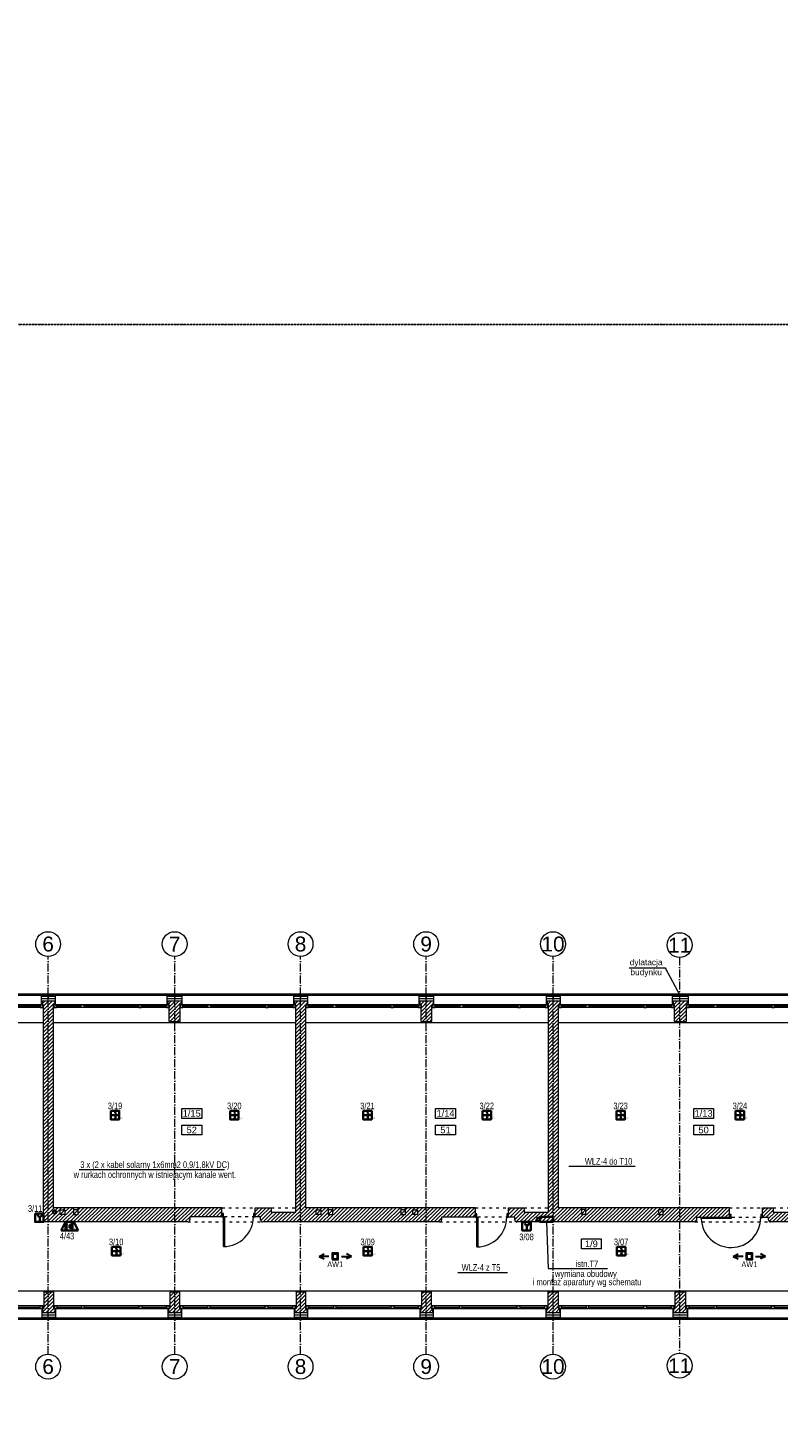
# Model space of a CAD drawing. Header units: millimetres. Extents: x 167773 to 185035, y -114105 to -66770.
# Tile 20 of 114: x 173410 to 175674, y -102435 to -98210. Entities that reach past the tile are written whole.
import ezdxf
from ezdxf.enums import TextEntityAlignment as Align

# ---------------------------------------------------------------- set-up
doc = ezdxf.new("R2010")
doc.units = ezdxf.units.MM
for name, pattern in [('ACAD_ISO03W100', [30, 12, -18]), ('ACAD_ISO10W100', [18, 12, -3, 0, -3]), ('DASHED', [0.75, 0.5, -0.25]), ('HIDDEN', [9.525, 6.35, -3.175])]:
    doc.linetypes.add(name, pattern=pattern)
doc.layers.get('0').update_dxf_attribs({"lineweight": 9})
doc.layers.add('!zakres', color=7, linetype='ACAD_ISO03W100', lineweight=60, true_color=0x8a14ff)
for name, color, linetype, lineweight in [('a-op_text', 7, 'Continuous', 9), ('a-osie', 20, 'ACAD_ISO10W100', 9), ('b-cienka', 9, 'Continuous', 9), ('b-drzwi', 6, 'Continuous', 9), ('b-izolacja', 8, 'BATTING', 9), ('b-okna', 6, 'Continuous', 9), ('b-przerywana1', 9, 'ACAD_ISO03W100', 9), ('b-widokowa', 7, 'Continuous', 9), ('b-ściany', 2, 'Continuous', 9), ('El_gniazda', 144, 'Continuous', 35), ('EL_Linia SSP', 240, 'Continuous', 35), ('EL_oprawy', 96, 'Continuous', 30), ('El_tablice', 20, 'Continuous', 35), ('h-hatch', 8, 'Continuous', 9)]:
    doc.layers.add(name, color=color, linetype=linetype, lineweight=lineweight)
doc.layers.add('x-revclouds', color=190, linetype='HIDDEN', lineweight=9, plot=False)
doc.styles.add('Arial', font='arial.ttf')
doc.styles.add('arial 0.8', font='arial.ttf', dxfattribs={"width": 0.8})
doc.styles.add('PPAB_100', font='arial.ttf', dxfattribs={"height": 18})
doc.linetypes.add('BATTING', pattern='A,0.0001,-0.1,[134,ltypeshp.shx,S=0.1,R=0,X=-0.1,Y=0],-0.2,[134,ltypeshp.shx,S=0.1,R=180,X=0.1,Y=0],-0.1', length=0.4001)
pattern_1 = [(45, (15000, 0), (-5.61266008, 5.61266008), [])]

# ---------------------------------------------------------------- blocks, each defined once
blk = doc.blocks.new('okno_')
at = {"layer": 'b-okna'}
for p, q in [((-166, -4), (-91, -4)), ((-83, -4), (83, -4)), ((91, -4), (166, -4))]:
    blk.add_line(p, q, dxfattribs=at)
for points in [[(-174, -8), (174, -8), (174, 0), (-174, 0)], [(-174, 0), (-166, 0), (-166, -8), (-174, -8)], [(-83, 0), (-91, 0), (-91, -8), (-83, -8)], [(83, 0), (91, 0), (91, -8), (83, -8)], [(166, 0), (174, 0), (174, -8), (166, -8)]]:
    blk.add_lwpolyline(points, close=True, dxfattribs=at)
blk = doc.blocks.new('A$C2EBF4885')
at = {"layer": 'EL_Linia SSP', "lineweight": 5}
h = blk.add_hatch(color=256, dxfattribs=at)
h.set_gradient(color1=(255, 0, 0), color2=(224, 0, 0), one_color=1, name='INVSPHERICAL')
h.paths.add_polyline_path([(-9.8, 12.8), (-9.8, 25.6), (-12.8, 25.6), (-12.8, 12.8)])
h.paths.add_polyline_path([(-9.8, 0), (-9.8, 12.8), (-12.8, 12.8), (-12.8, 0)])
at = {"layer": 'EL_Linia SSP'}
blk.add_line((1.2, 15.7), (1.2, 3.1), dxfattribs=at)
blk.add_lwpolyline([(-12.8, 25.6), (12.8, 25.6), (12.8, 0), (-12.8, 0)], close=True, dxfattribs=at)
blk.add_arc((1.2, 21.9), 6.27, 180, 0, dxfattribs=at)
blk = doc.blocks.new('A$C5690186C')
at = {"layer": 'EL_Linia SSP', "lineweight": 5}
h = blk.add_hatch(color=256, dxfattribs=at)
h.set_gradient(color1=(255, 0, 0), color2=(224, 0, 0), one_color=1, name='INVSPHERICAL')
h.paths.add_polyline_path([(-9.8, 0), (-9.8, 12.8), (-12.8, 12.8), (-12.8, 0)])
h.paths.add_polyline_path([(-9.8, -12.8), (-9.8, 0), (-12.8, 0), (-12.8, -12.8)])
at = {"layer": 'EL_Linia SSP'}
blk.add_hatch(color=256, dxfattribs=at).paths.add_polyline_path([(2, -9.8, 1), (0.1, -9.8, 1)])
for p, q in [((-12.8, 0), (12.8, 0)), ((1.1, -2.1), (1.1, -9.8))]:
    blk.add_line(p, q, dxfattribs=at)
at = {"layer": 'EL_Linia SSP', "color": 1, "linetype": 'Continuous'}
for p, q in [((-0.1, 8.5), (0.1, 9.4)), ((0.1, 7.7), (-0.1, 8.5)), ((0.1, 9.4), (0.7, 10.4)), ((0.6, 7), (0.1, 7.7)), ((1.4, 2.3), (0.4, 1.2)), ((0.7, 6.7), (0.6, 7)), ((0.7, 10.4), (1.8, 11.5)), ((1.1, 6.3), (0.7, 6.7)), ((1.1, 6.3), (1.4, 6)), ((1.4, 6), (1.6, 5.7)), ((2, 3.3), (1.4, 2.3)), ((1.6, 5.7), (2, 5)), ((2, 5), (2.2, 4.2)), ((2.2, 4.2), (2, 3.3))]:
    blk.add_line(p, q, dxfattribs=at)
at = {"layer": 'EL_Linia SSP'}
blk.add_lwpolyline([(-12.8, 12.8), (12.8, 12.8), (12.8, -12.8), (-12.8, -12.8)], close=True, dxfattribs=at)
blk.add_circle((1.1, -9.8), 0.938, dxfattribs=at)
at = {"layer": 'EL_Linia SSP', "color": 1}
blk.add_text('R,C', height=4, dxfattribs=at).set_placement((13.9, -11.8))
blk = doc.blocks.new('AW1')
for p, q in [((-65, 0), (-45, 10)), ((-25, 0), (-65, 0)), ((-65, 0), (-45, -10)), ((25, 0), (65, 0)), ((65, 0), (45, 10)), ((65, 0), (45, -10))]:
    blk.add_line(p, q)
for points in [[(-12.5, -12.5), (12.5, -12.5), (12.5, 12.5), (-12.5, 12.5)], [(-9.5, -9.5), (9.5, -9.5), (9.5, 9.5), (-9.5, 9.5)]]:
    blk.add_lwpolyline(points, close=True)
at = {"style": 'arial 0.8', "width": 0.8}
blk.add_text('AW1', height=23, dxfattribs=at).set_placement((0, -20), align=Align.TOP_CENTER)
blk = doc.blocks.new('A$C5906215B')
at = {"layer": 'EL_Linia SSP'}
h = blk.add_hatch(color=256, dxfattribs=at)
h.set_gradient(color1=(255, 0, 0), color2=(255, 0, 0))
h.paths.add_polyline_path([(-9.8, -25.6), (-9.8, 0), (-12.8, 0), (-12.8, -25.6)])
for p, q in [((-25.6, -25.6), (-12.8, 0)), ((-12.8, 0), (12.8, 0)), ((-12.8, 0), (-12.8, -25.6)), ((-9.8, -25.6), (-9.8, 0)), ((25.6, -25.6), (12.8, 0)), ((25.6, -25.6), (-25.6, -25.6)), ((-0.1, -17.4), (-0.1, -8.7)), ((-0.1, -8.7), (2.9, -8.7)), ((2.9, -17.4), (-0.1, -17.4)), ((8.2, -3.3), (2.9, -8.7)), ((2.9, -8.7), (2.9, -17.4)), ((2.9, -17.4), (8.2, -22.7)), ((8.2, -22.7), (8.2, -3.3))]:
    blk.add_line(p, q, dxfattribs=at)
for s, height, p in [('A', 4, (-8.6, -14.6)), ('W', 4, (-8.6, -20.5)), ('S', 4, (-8.6, -8.9)), ('G', 7, (14.3, -24.6))]:
    blk.add_text(s, height=height, dxfattribs=at).set_placement(p)

msp = doc.modelspace()

# ---------------------------------------------------------------- hatches: boundary and pattern name
at = {"layer": 'h-hatch'}
h = msp.add_hatch(dxfattribs=at)
h.set_pattern_fill('ANSI31', color=256, scale=2.5, style=0)
h.set_pattern_definition(pattern_1)
h.paths.add_polyline_path([(173487.4, -101157.9), (173491.4, -101157.9), (173491.4, -101145.9), (173453.4, -101145.9), (173453.4, -101157.9), (173454.9, -101157.9), (173457.4, -101157.9), (173457.4, -101812.9), (173892.4, -101812.9, 0.414214), (173898.4, -101806.9), (173898.4, -101796.9), (173995.4, -101796.9), (173995.4, -101769.9), (173561.4, -101769.9), (173561.4, -101775.9), (173561.4, -101789.9), (173547.4, -101789.9), (173547.4, -101775.9), (173547.4, -101769.9), (173487.4, -101769.9)])
h.paths.add_polyline_path([(173507.4, -101775.9), (173521.4, -101775.9), (173521.4, -101789.9), (173507.4, -101789.9)], flags=16)
h = msp.add_hatch(dxfattribs=at)
h.set_pattern_fill('ANSI31', color=256, scale=2.5, style=0)
h.set_pattern_definition(pattern_1)
h.paths.add_polyline_path([(173869.4, -101157.9), (173873.4, -101157.9), (173873.4, -101145.9), (173832.4, -101145.9), (173832.4, -101157.9), (173835.9, -101157.9), (173836.4, -101157.9), (173836.4, -101207.9), (173869.4, -101207.9)])
h = msp.add_hatch(dxfattribs=at)
h.set_pattern_fill('ANSI31', color=256, scale=2.5, style=0)
h.set_pattern_definition(pattern_1)
h.paths.add_polyline_path([(174248.4, -101157.9), (174252.4, -101157.9), (174252.4, -101145.9), (174214.4, -101145.9), (174214.4, -101157.9), (174217.9, -101157.9), (174218.4, -101157.9), (174218.4, -101782.9), (174144.4, -101782.9), (174144.4, -101769.9), (174095.4, -101769.9), (174095.4, -101796.9), (174112.4, -101796.9), (174112.4, -101806.9, 0.414214), (174118.4, -101812.9), (174652.4, -101812.9, 0.414214), (174658.4, -101806.9), (174658.4, -101797.9), (174760.4, -101797.9), (174760.4, -101769.9), (174549.4, -101769.9), (174549.4, -101775.9), (174549.4, -101789.9), (174535.4, -101789.9), (174535.4, -101775.9), (174535.4, -101769.9), (174330.4, -101769.9), (174330.4, -101775.9), (174330.4, -101789.9), (174316.4, -101789.9), (174316.4, -101775.9), (174316.4, -101769.9), (174248.4, -101769.9)])
h.paths.add_polyline_path([(174280.4, -101775.9), (174294.4, -101775.9), (174294.4, -101789.9), (174280.4, -101789.9)], flags=16)
h.paths.add_polyline_path([(174571.4, -101775.9), (174585.4, -101775.9), (174585.4, -101789.9), (174571.4, -101789.9)], flags=16)
h = msp.add_hatch(dxfattribs=at)
h.set_pattern_fill('ANSI31', color=256, scale=2.5, style=0)
h.set_pattern_definition(pattern_1)
h.paths.add_polyline_path([(174629.4, -101157.9), (174633.4, -101157.9), (174633.4, -101145.9), (174592.4, -101145.9), (174592.4, -101157.9), (174596.4, -101157.9), (174596.4, -101165.9), (174596.4, -101207.9), (174629.4, -101207.9)])
h = msp.add_hatch(dxfattribs=at)
h.set_pattern_fill('ANSI31', color=256, scale=2.5, style=0)
h.set_pattern_definition(pattern_1)
h.paths.add_polyline_path([(175080.4, -101774.9), (175080.4, -101769.9), (175011.4, -101769.9), (175011.4, -101157.9), (175015.4, -101157.9), (175015.4, -101145.9), (174977.4, -101145.9), (174977.4, -101157.9), (174979.4, -101157.9), (174981.4, -101157.9), (174981.4, -101782.9), (174907.4, -101782.9), (174907.4, -101769.9), (174860.4, -101769.9), (174860.4, -101797.9), (174879.4, -101797.9), (174879.4, -101806.9, 0.414214), (174885.4, -101812.9), (175423.4, -101812.9, 0.450014), (175428.4, -101806.9), (175428.4, -101799.9), (175527.4, -101799.9), (175527.4, -101769.9), (175094.4, -101769.9), (175094.4, -101774.9), (175094.4, -101788.9), (175080.4, -101788.9)])
h.paths.add_polyline_path([(175313.4, -101775.9), (175327.4, -101775.9), (175327.4, -101789.9), (175313.4, -101789.9)], flags=16)
h = msp.add_hatch(dxfattribs=at)
h.set_pattern_fill('ANSI31', color=256, scale=2.5, style=0)
h.set_pattern_definition(pattern_1)
h.paths.add_polyline_path([(175397.4, -101157.9), (175401.4, -101157.9), (175401.4, -101145.9), (175357.4, -101145.9), (175357.4, -101157.9), (175360.4, -101157.9), (175361.4, -101157.9), (175361.4, -101207.9), (175397.4, -101207.9)])
h = msp.add_hatch(dxfattribs=at)
h.set_pattern_fill('ANSI31', color=256, scale=2.5, style=0)
h.set_pattern_definition(pattern_1)
h.paths.add_polyline_path([(175776.4, -101157.9), (175780.4, -101157.9), (175780.4, -101145.9), (175742.4, -101145.9), (175742.4, -101157.9), (175745.9, -101157.9), (175746.4, -101157.9), (175746.4, -101769.9), (175733.4, -101769.9), (175733.4, -101782.9), (175659.4, -101782.9), (175659.4, -101769.9), (175627.4, -101769.9), (175627.4, -101799.9), (175645.4, -101799.9), (175645.4, -101806.9, 0.414214), (175651.4, -101812.9), (176190.4, -101812.9, 0.414214), (176196.4, -101806.9), (176196.4, -101797.9), (176293.4, -101797.9), (176293.4, -101769.9), (176011.4, -101769.9), (176011.4, -101775.9), (176011.4, -101789.9), (175997.4, -101789.9), (175997.4, -101775.9), (175997.4, -101769.9), (175790.4, -101769.9), (175790.4, -101775.9), (175790.4, -101789.9), (175776.4, -101789.9), (175776.4, -101775.9), (175776.4, -101769.9)])
h = msp.add_hatch(dxfattribs=at)
h.set_pattern_fill('ANSI31', color=256, scale=2.5, style=0)
h.set_pattern_definition(pattern_1)
h.paths.add_polyline_path([(173487.4, -102023.9), (173458.4, -102023.9), (173458.4, -102073.9), (173454.4, -102073.9), (173454.4, -102085.9), (173491.4, -102085.9), (173491.4, -102073.9), (173488.9, -102073.9), (173487.4, -102073.9)])
h = msp.add_hatch(dxfattribs=at)
h.set_pattern_fill('ANSI31', color=256, scale=2.5, style=0)
h.set_pattern_definition(pattern_1)
h.paths.add_polyline_path([(173867.4, -102023.9), (173838.4, -102023.9), (173838.4, -102073.9), (173834.4, -102073.9), (173834.4, -102085.9), (173871.4, -102085.9), (173871.4, -102073.9), (173869.4, -102073.9), (173867.4, -102073.9)])
h = msp.add_hatch(dxfattribs=at)
h.set_pattern_fill('ANSI31', color=256, scale=2.5, style=0)
h.set_pattern_definition(pattern_1)
h.paths.add_polyline_path([(174247.4, -102023.9), (174219.4, -102023.9), (174219.4, -102073.9), (174215.4, -102073.9), (174215.4, -102085.9), (174251.4, -102085.9), (174251.4, -102073.9), (174248.9, -102073.9), (174247.4, -102073.9)])
h = msp.add_hatch(dxfattribs=at)
h.set_pattern_fill('ANSI31', color=256, scale=2.5, style=0)
h.set_pattern_definition(pattern_1)
h.paths.add_polyline_path([(174627.4, -102023.9), (174598.4, -102023.9), (174598.4, -102073.9), (174594.4, -102073.9), (174594.4, -102085.9), (174631.4, -102085.9), (174631.4, -102073.9), (174629.4, -102073.9), (174627.4, -102073.9)])
h = msp.add_hatch(dxfattribs=at)
h.set_pattern_fill('ANSI31', color=256, scale=2.5, style=0)
h.set_pattern_definition(pattern_1)
h.paths.add_polyline_path([(175010.4, -102023.9), (174979.4, -102023.9), (174979.4, -102073.9), (174975.4, -102073.9), (174975.4, -102085.9), (175014.4, -102085.9), (175014.4, -102073.9), (175012.4, -102073.9), (175010.4, -102073.9)])
h = msp.add_hatch(dxfattribs=at)
h.set_pattern_fill('ANSI31', color=256, scale=2.5, style=0)
h.set_pattern_definition(pattern_1)
h.paths.add_polyline_path([(175394.4, -102023.9), (175362.4, -102023.9), (175362.4, -102073.9), (175358.4, -102073.9), (175358.4, -102085.9), (175398.4, -102085.9), (175398.4, -102073.9), (175396.9, -102073.9), (175394.4, -102073.9)])

# ---------------------------------------------------------------- linework, layer by layer
at = {"layer": '!zakres', "linetype": 'DASHED', "ltscale": 60, "const_width": 8, "flags": 128}
msp.add_lwpolyline([(170984.4, -101193.9), (170962.4, -101193.9), (170962.4, -101126.9), (179273.4, -101126.9), (179273.4, -102104.9), (170962.4, -102104.9), (170962.4, -101747.9), (170984.4, -101747.9), (170984.4, -101193.9)], close=True, dxfattribs=at)
at = {"layer": 'a-op_text', "ltscale": 0.5}
for p, q in [((175334.4, -101046.9), (175224.9, -101046.9)), ((175379.4, -101131.9), (175334.4, -101046.9))]:
    msp.add_line(p, q, dxfattribs=at)
for points in [[(173874.4, -101500.4), (173874.4, -101470.4), (173934.4, -101470.4), (173934.4, -101500.4)], [(174640.4, -101500.4), (174640.4, -101470.4), (174700.4, -101470.4), (174700.4, -101500.4)], [(175419.4, -101500.4), (175419.4, -101470.4), (175479.4, -101470.4), (175479.4, -101500.4)], [(173874.4, -101550.4), (173874.4, -101520.4), (173934.4, -101520.4), (173934.4, -101550.4)], [(174640.4, -101550.4), (174640.4, -101520.4), (174700.4, -101520.4), (174700.4, -101550.4)], [(175419.4, -101550.4), (175419.4, -101520.4), (175479.4, -101520.4), (175479.4, -101550.4)], [(175080.6, -101894), (175080.6, -101864), (175140.6, -101864), (175140.6, -101894)]]:
    msp.add_lwpolyline(points, close=True, dxfattribs=at)
at = {"layer": 'a-osie', "ltscale": 2}
for p, q in [((173470.9, -102211.9), (173470.9, -101011.9)), ((173852.9, -102211.9), (173852.9, -101011.9)), ((174232.9, -102211.9), (174232.9, -101011.9)), ((174611.9, -102211.9), (174611.9, -101011.9)), ((174994.9, -102211.9), (174994.9, -101011.9)), ((175376.9, -101015), (175376.9, -102208.8))]:
    msp.add_line(p, q, dxfattribs=at)
at = {"layer": 'a-osie', "linetype": 'Continuous'}
for centre in [(173470.9, -100974.4), (173852.9, -100974.4), (173852.9, -100974.4), (174232.9, -100974.4), (174611.9, -100974.4), (174994.9, -100974.4), (175376.9, -100977.4), (173470.9, -102249.4), (173852.9, -102249.4), (173852.9, -102249.4), (174232.9, -102249.4), (174611.9, -102249.4), (174994.9, -102249.4), (175376.9, -102246.4)]:
    msp.add_circle(centre, 37.5, dxfattribs=at)
at = {"layer": 'b-cienka'}
for p, q in [((175080.4, -101788.9), (175094.4, -101774.9)), ((173507.4, -101789.9), (173521.4, -101775.9)), ((173547.4, -101789.9), (173561.4, -101775.9)), ((174280.4, -101789.9), (174294.4, -101775.9)), ((174316.4, -101789.9), (174330.4, -101775.9)), ((174535.4, -101789.9), (174549.4, -101775.9)), ((174571.4, -101789.9), (174585.4, -101775.9)), ((175313.4, -101789.9), (175327.4, -101775.9))]:
    msp.add_line(p, q, dxfattribs=at)
at = {"layer": 'b-drzwi'}
for points in [[(173995.4, -101796.9), (174000.4, -101796.9), (174000.4, -101786.9), (173995.4, -101786.9)], [(174000.4, -101796.9), (174003.4, -101796.9), (174003.4, -101886.9), (174000.4, -101886.9)], [(174090.4, -101796.9), (174095.4, -101796.9), (174095.4, -101786.9), (174090.4, -101786.9)], [(174760.4, -101797.9), (174765.4, -101797.9), (174765.4, -101787.9), (174760.4, -101787.9)], [(174765.4, -101797.9), (174768.4, -101797.9), (174768.4, -101887.9), (174765.4, -101887.9)], [(174855.4, -101797.9), (174860.4, -101797.9), (174860.4, -101787.9), (174855.4, -101787.9)], [(175532.4, -101799.9), (175532.4, -101802.9), (175442.4, -101802.9), (175442.4, -101799.9)], [(175527.4, -101799.9), (175532.4, -101799.9), (175532.4, -101789.9), (175527.4, -101789.9)], [(175622.4, -101799.9), (175627.4, -101799.9), (175627.4, -101789.9), (175622.4, -101789.9)]]:
    msp.add_lwpolyline(points, close=True, dxfattribs=at)
for centre, start in [((174000.4, -101796.9), 270), ((174765.4, -101797.9), 270), ((175532.4, -101799.9), 181.9102)]:
    msp.add_arc(centre, 90, start, 0, dxfattribs=at)
at = {"layer": 'b-izolacja', "ltscale": 16}
for p, q in [((173451.4, -101138.9), (173493.4, -101138.9)), ((173830.4, -101138.9), (173875.4, -101138.9)), ((174212.4, -101138.9), (174254.4, -101138.9)), ((174590.4, -101138.9), (174635.4, -101138.9)), ((174975.4, -101138.9), (175017.4, -101138.9)), ((175355.4, -101138.9), (175403.4, -101138.9)), ((173452.4, -102092.9), (173493.4, -102092.9)), ((173832.4, -102092.9), (173873.4, -102092.9)), ((174213.4, -102092.9), (174253.4, -102092.9)), ((174592.4, -102092.9), (174633.4, -102092.9)), ((174973.4, -102092.9), (175016.4, -102092.9)), ((175356.4, -102092.9), (175400.4, -102092.9))]:
    msp.add_line(p, q, dxfattribs=at)
at = {"layer": 'b-izolacja', "ltscale": 2}
for p, q in [((173452.4, -101145.9), (173452.4, -101157.9)), ((173492.4, -101145.9), (173492.4, -101157.9)), ((173831.4, -101145.9), (173831.4, -101157.9)), ((173874.4, -101145.9), (173874.4, -101157.9)), ((174213.4, -101145.9), (174213.4, -101157.9)), ((174253.4, -101145.9), (174253.4, -101157.9)), ((174591.4, -101145.9), (174591.4, -101157.9)), ((174634.4, -101145.9), (174634.4, -101157.9)), ((174976.4, -101145.9), (174976.4, -101157.9)), ((175016.4, -101145.9), (175016.4, -101157.9)), ((175356.4, -101145.9), (175356.4, -101157.9)), ((175402.4, -101145.9), (175402.4, -101157.9)), ((173453.4, -102073.9), (173453.4, -102085.9)), ((173492.4, -102073.9), (173492.4, -102085.9)), ((173833.4, -102073.9), (173833.4, -102085.9)), ((173872.4, -102073.9), (173872.4, -102085.9)), ((174214.4, -102073.9), (174214.4, -102085.9)), ((174252.4, -102073.9), (174252.4, -102085.9)), ((174593.4, -102073.9), (174593.4, -102085.9)), ((174632.4, -102073.9), (174632.4, -102085.9)), ((174974.4, -102073.9), (174974.4, -102085.9)), ((175015.4, -102073.9), (175015.4, -102085.9)), ((175357.4, -102073.9), (175357.4, -102085.9)), ((175399.4, -102073.9), (175399.4, -102085.9))]:
    msp.add_line(p, q, dxfattribs=at)
at = {"layer": 'b-okna'}
for p, q in [((173457.4, -101165.9), (173104.4, -101165.9)), ((173451.4, -101157.9), (173110.4, -101157.9)), ((173836.4, -101165.9), (173487.4, -101165.9)), ((173830.4, -101157.9), (173493.4, -101157.9)), ((174218.4, -101165.9), (173869.4, -101165.9)), ((174212.4, -101157.9), (173875.4, -101157.9)), ((174596.4, -101165.9), (174248.4, -101165.9)), ((174590.4, -101157.9), (174254.4, -101157.9)), ((174981.4, -101165.9), (174629.4, -101165.9)), ((174975.4, -101157.9), (174635.4, -101157.9)), ((175361.4, -101165.9), (175011.4, -101165.9)), ((175355.4, -101157.9), (175017.4, -101157.9)), ((175746.4, -101165.9), (175397.4, -101165.9)), ((175740.4, -101157.9), (175403.4, -101157.9)), ((173458.4, -102065.9), (173104.4, -102065.9)), ((173838.4, -102065.9), (173487.4, -102065.9)), ((174219.4, -102065.9), (173867.4, -102065.9)), ((174598.4, -102065.9), (174247.4, -102065.9)), ((174979.4, -102065.9), (174627.4, -102065.9)), ((175362.4, -102065.9), (175010.4, -102065.9)), ((175747.4, -102065.9), (175394.4, -102065.9)), ((173452.4, -102073.9), (173110.4, -102073.9)), ((173832.4, -102073.9), (173493.4, -102073.9)), ((174213.4, -102073.9), (173873.4, -102073.9)), ((174592.4, -102073.9), (174253.4, -102073.9)), ((174973.4, -102073.9), (174633.4, -102073.9)), ((175356.4, -102073.9), (175016.4, -102073.9)), ((175741.4, -102073.9), (175400.4, -102073.9))]:
    msp.add_line(p, q, dxfattribs=at)
at = {"layer": 'b-przerywana1', "ltscale": 0.7}
for p, q in [((173995.4, -101769.9), (174095.4, -101769.9)), ((174144.4, -101769.9), (174218.4, -101769.9)), ((174760.4, -101769.9), (174860.4, -101769.9)), ((174907.4, -101769.9), (174981.4, -101769.9)), ((175527.4, -101769.9), (175627.4, -101769.9)), ((175659.4, -101769.9), (175733.4, -101769.9)), ((173892.4, -101812.9), (174118.4, -101812.9)), ((174095.4, -101796.9), (173995.4, -101796.9)), ((174652.4, -101812.9), (174885.4, -101812.9)), ((174860.4, -101797.9), (174760.4, -101797.9)), ((175423.4, -101812.9), (175651.4, -101812.9)), ((175627.4, -101799.9), (175527.4, -101799.9))]:
    msp.add_line(p, q, dxfattribs=at)
at = {"layer": 'b-widokowa'}
for p, q in [((171575.4, -101126.9), (179205.4, -101126.9)), ((173451.4, -101145.9), (173493.4, -101145.9)), ((173453.4, -101145.9), (173453.4, -101157.9)), ((173491.4, -101145.9), (173491.4, -101157.9)), ((173830.4, -101145.9), (173875.4, -101145.9)), ((173832.4, -101145.9), (173832.4, -101157.9)), ((173873.4, -101145.9), (173873.4, -101157.9)), ((174212.4, -101145.9), (174254.4, -101145.9)), ((174214.4, -101145.9), (174214.4, -101157.9)), ((174252.4, -101145.9), (174252.4, -101157.9)), ((174590.4, -101145.9), (174635.4, -101145.9)), ((174592.4, -101145.9), (174592.4, -101157.9)), ((174633.4, -101145.9), (174633.4, -101157.9)), ((174975.4, -101145.9), (175017.4, -101145.9)), ((174977.4, -101145.9), (174977.4, -101157.9)), ((175015.4, -101145.9), (175015.4, -101157.9)), ((175355.4, -101145.9), (175403.4, -101145.9)), ((175357.4, -101145.9), (175357.4, -101157.9)), ((175401.4, -101145.9), (175401.4, -101157.9)), ((173104.4, -101210.9), (173457.4, -101210.9)), ((173487.4, -101210.9), (174218.4, -101210.9)), ((174248.4, -101210.9), (174981.4, -101210.9)), ((175011.4, -101210.9), (175746.4, -101210.9)), ((172720.4, -102020.9), (178450.4, -102020.9)), ((171575.4, -102104.9), (179205.4, -102104.9)), ((173452.4, -102085.9), (173493.4, -102085.9)), ((173454.4, -102073.9), (173454.4, -102085.9)), ((173491.4, -102073.9), (173491.4, -102085.9)), ((173832.4, -102085.9), (173873.4, -102085.9)), ((173834.4, -102073.9), (173834.4, -102085.9)), ((173871.4, -102073.9), (173871.4, -102085.9)), ((174213.4, -102085.9), (174253.4, -102085.9)), ((174215.4, -102073.9), (174215.4, -102085.9)), ((174251.4, -102073.9), (174251.4, -102085.9)), ((174592.4, -102085.9), (174633.4, -102085.9)), ((174594.4, -102073.9), (174594.4, -102085.9)), ((174631.4, -102073.9), (174631.4, -102085.9)), ((174973.4, -102085.9), (175016.4, -102085.9)), ((174975.4, -102073.9), (174975.4, -102085.9)), ((175014.4, -102073.9), (175014.4, -102085.9)), ((175356.4, -102085.9), (175400.4, -102085.9)), ((175358.4, -102073.9), (175358.4, -102085.9)), ((175398.4, -102073.9), (175398.4, -102085.9))]:
    msp.add_line(p, q, dxfattribs=at)
at = {"layer": 'b-widokowa', "ltscale": 0.5}
for p, q in [((173561.4, -101769.9), (173547.4, -101769.9)), ((174330.4, -101769.9), (174316.4, -101769.9)), ((174549.4, -101769.9), (174535.4, -101769.9)), ((175094.4, -101769.9), (175080.4, -101769.9)), ((175094.4, -101774.9), (175080.4, -101774.9)), ((173561.4, -101775.9), (173547.4, -101775.9)), ((174330.4, -101775.9), (174316.4, -101775.9)), ((174549.4, -101775.9), (174535.4, -101775.9))]:
    msp.add_line(p, q, dxfattribs=at)
for points in [[(173507.4, -101775.9), (173521.4, -101775.9), (173521.4, -101789.9), (173507.4, -101789.9)], [(174280.4, -101775.9), (174294.4, -101775.9), (174294.4, -101789.9), (174280.4, -101789.9)], [(174571.4, -101775.9), (174585.4, -101775.9), (174585.4, -101789.9), (174571.4, -101789.9)], [(175313.4, -101789.9), (175327.4, -101789.9), (175327.4, -101775.9), (175313.4, -101775.9)]]:
    msp.add_lwpolyline(points, close=True, dxfattribs=at)
at = {"layer": 'b-ściany'}
for p, q in [((173451.4, -101157.9), (173451.4, -101131.9)), ((173451.4, -101131.9), (173493.4, -101131.9)), ((173493.4, -101157.9), (173493.4, -101131.9)), ((173830.4, -101157.9), (173830.4, -101131.9)), ((173830.4, -101131.9), (173875.4, -101131.9)), ((173875.4, -101157.9), (173875.4, -101131.9)), ((174212.4, -101157.9), (174212.4, -101131.9)), ((174212.4, -101131.9), (174254.4, -101131.9)), ((174254.4, -101157.9), (174254.4, -101131.9)), ((174590.4, -101157.9), (174590.4, -101131.9)), ((174590.4, -101131.9), (174635.4, -101131.9)), ((174635.4, -101157.9), (174635.4, -101131.9)), ((174975.4, -101157.9), (174975.4, -101131.9)), ((174975.4, -101131.9), (175017.4, -101131.9)), ((175017.4, -101157.9), (175017.4, -101131.9)), ((175355.4, -101157.9), (175355.4, -101131.9)), ((175355.4, -101131.9), (175403.4, -101131.9)), ((175403.4, -101157.9), (175403.4, -101131.9)), ((173457.4, -101157.9), (173451.4, -101157.9)), ((173457.4, -101812.9), (173457.4, -101157.9)), ((173487.4, -101769.9), (173487.4, -101157.9)), ((173487.4, -101157.9), (173493.4, -101157.9)), ((173836.4, -101157.9), (173830.4, -101157.9)), ((173836.4, -101207.9), (173836.4, -101157.9)), ((173869.4, -101207.9), (173869.4, -101157.9)), ((173869.4, -101157.9), (173875.4, -101157.9)), ((174218.4, -101157.9), (174212.4, -101157.9)), ((174218.4, -101782.9), (174218.4, -101157.9)), ((174248.4, -101769.9), (174248.4, -101157.9)), ((174248.4, -101157.9), (174254.4, -101157.9)), ((174596.4, -101157.9), (174590.4, -101157.9)), ((174596.4, -101207.9), (174596.4, -101157.9)), ((174629.4, -101207.9), (174629.4, -101157.9)), ((174629.4, -101157.9), (174635.4, -101157.9)), ((174981.4, -101157.9), (174975.4, -101157.9)), ((174981.4, -101782.9), (174981.4, -101157.9)), ((175011.4, -101769.9), (175011.4, -101157.9)), ((175011.4, -101157.9), (175017.4, -101157.9)), ((175361.4, -101157.9), (175355.4, -101157.9)), ((175361.4, -101207.9), (175361.4, -101157.9)), ((175397.4, -101207.9), (175397.4, -101157.9)), ((175397.4, -101157.9), (175403.4, -101157.9)), ((173836.4, -101207.9), (173869.4, -101207.9)), ((174596.4, -101207.9), (174629.4, -101207.9)), ((175361.4, -101207.9), (175397.4, -101207.9)), ((173547.4, -101769.9), (173487.4, -101769.9)), ((173547.4, -101769.9), (173547.4, -101775.9)), ((173995.4, -101769.9), (173561.4, -101769.9)), ((173561.4, -101775.9), (173561.4, -101769.9)), ((173995.4, -101796.9), (173995.4, -101769.9)), ((174095.4, -101796.9), (174095.4, -101769.9)), ((174095.4, -101769.9), (174144.4, -101769.9)), ((174144.4, -101769.9), (174144.4, -101782.9)), ((174316.4, -101769.9), (174248.4, -101769.9)), ((174316.4, -101769.9), (174316.4, -101775.9)), ((174535.4, -101769.9), (174330.4, -101769.9)), ((174330.4, -101775.9), (174330.4, -101769.9)), ((174535.4, -101769.9), (174535.4, -101775.9)), ((174760.4, -101769.9), (174549.4, -101769.9)), ((174549.4, -101775.9), (174549.4, -101769.9)), ((174760.4, -101797.9), (174760.4, -101769.9)), ((174860.4, -101797.9), (174860.4, -101769.9)), ((174860.4, -101769.9), (174907.4, -101769.9)), ((174907.4, -101769.9), (174907.4, -101782.9)), ((175080.4, -101769.9), (175011.4, -101769.9)), ((175080.4, -101769.9), (175080.4, -101774.9)), ((175527.4, -101769.9), (175094.4, -101769.9)), ((175094.4, -101774.9), (175094.4, -101769.9)), ((175527.4, -101799.9), (175527.4, -101769.9)), ((175627.4, -101799.9), (175627.4, -101769.9)), ((175627.4, -101769.9), (175659.4, -101769.9)), ((175659.4, -101769.9), (175659.4, -101782.9)), ((173892.4, -101812.9), (173457.4, -101812.9)), ((173995.4, -101796.9), (173898.4, -101796.9)), ((173898.4, -101796.9), (173898.4, -101806.9)), ((174112.4, -101796.9), (174095.4, -101796.9)), ((174112.4, -101806.9), (174112.4, -101796.9)), ((174652.4, -101812.9), (174118.4, -101812.9)), ((174144.4, -101782.9), (174218.4, -101782.9)), ((174760.4, -101797.9), (174658.4, -101797.9)), ((174658.4, -101797.9), (174658.4, -101806.9)), ((174879.4, -101797.9), (174860.4, -101797.9)), ((174879.4, -101806.9), (174879.4, -101797.9)), ((175423.4, -101812.9), (174885.4, -101812.9)), ((174907.4, -101782.9), (174981.4, -101782.9)), ((175527.4, -101799.9), (175428.4, -101799.9)), ((175428.4, -101799.9), (175428.4, -101806.9)), ((175645.4, -101799.9), (175627.4, -101799.9)), ((175645.4, -101806.9), (175645.4, -101799.9)), ((176190.4, -101812.9), (175651.4, -101812.9)), ((175659.4, -101782.9), (175733.4, -101782.9)), ((173458.4, -102023.9), (173458.4, -102073.9)), ((173458.4, -102023.9), (173487.4, -102023.9)), ((173487.4, -102023.9), (173487.4, -102073.9)), ((173838.4, -102023.9), (173838.4, -102073.9)), ((173838.4, -102023.9), (173867.4, -102023.9)), ((173867.4, -102023.9), (173867.4, -102073.9)), ((174219.4, -102023.9), (174219.4, -102073.9)), ((174219.4, -102023.9), (174247.4, -102023.9)), ((174247.4, -102023.9), (174247.4, -102073.9)), ((174598.4, -102023.9), (174598.4, -102073.9)), ((174598.4, -102023.9), (174627.4, -102023.9)), ((174627.4, -102023.9), (174627.4, -102073.9)), ((174979.4, -102023.9), (174979.4, -102073.9)), ((174979.4, -102023.9), (175010.4, -102023.9)), ((175010.4, -102023.9), (175010.4, -102073.9)), ((175362.4, -102023.9), (175362.4, -102073.9)), ((175362.4, -102023.9), (175394.4, -102023.9)), ((175394.4, -102023.9), (175394.4, -102073.9)), ((173452.4, -102073.9), (173452.4, -102099.9)), ((173458.4, -102073.9), (173452.4, -102073.9)), ((173452.4, -102099.9), (173493.4, -102099.9)), ((173487.4, -102073.9), (173493.4, -102073.9)), ((173493.4, -102073.9), (173493.4, -102099.9)), ((173832.4, -102073.9), (173832.4, -102099.9)), ((173838.4, -102073.9), (173832.4, -102073.9)), ((173832.4, -102099.9), (173873.4, -102099.9)), ((173867.4, -102073.9), (173873.4, -102073.9)), ((173873.4, -102073.9), (173873.4, -102099.9)), ((174219.4, -102073.9), (174213.4, -102073.9)), ((174213.4, -102073.9), (174213.4, -102099.9)), ((174213.4, -102099.9), (174253.4, -102099.9)), ((174247.4, -102073.9), (174253.4, -102073.9)), ((174253.4, -102073.9), (174253.4, -102099.9)), ((174592.4, -102073.9), (174592.4, -102099.9)), ((174598.4, -102073.9), (174592.4, -102073.9)), ((174592.4, -102099.9), (174633.4, -102099.9)), ((174627.4, -102073.9), (174633.4, -102073.9)), ((174633.4, -102073.9), (174633.4, -102099.9)), ((174973.4, -102073.9), (174973.4, -102099.9)), ((174979.4, -102073.9), (174973.4, -102073.9)), ((174973.4, -102099.9), (175016.4, -102099.9)), ((175010.4, -102073.9), (175016.4, -102073.9)), ((175016.4, -102073.9), (175016.4, -102099.9)), ((175356.4, -102073.9), (175356.4, -102099.9)), ((175362.4, -102073.9), (175356.4, -102073.9)), ((175356.4, -102099.9), (175400.4, -102099.9)), ((175394.4, -102073.9), (175400.4, -102073.9)), ((175400.4, -102073.9), (175400.4, -102099.9))]:
    msp.add_line(p, q, dxfattribs=at)
for points in [[(175080.4, -101774.9), (175080.4, -101788.9), (175094.4, -101788.9), (175094.4, -101774.9)], [(173547.4, -101775.9), (173547.4, -101789.9), (173561.4, -101789.9), (173561.4, -101775.9)], [(174316.4, -101775.9), (174316.4, -101789.9), (174330.4, -101789.9), (174330.4, -101775.9)], [(174535.4, -101775.9), (174535.4, -101789.9), (174549.4, -101789.9), (174549.4, -101775.9)]]:
    msp.add_lwpolyline(points, dxfattribs=at)
for centre, radius, start, end in [((173892.4, -101806.9), 6, 270, 0), ((174118.4, -101806.9), 6, 180, 270), ((174652.4, -101806.9), 6, 270, 0), ((174885.4, -101806.9), 6, 180, 270), ((175423.3, -101807.7), 5.22, 271.7376, 8.6512), ((175651.4, -101806.9), 6, 180, 270)]:
    msp.add_arc(centre, radius, start, end, dxfattribs=at)
at = {"layer": 'El_gniazda', "lineweight": 15}
for p, q in [((175042.6, -101644.7), (175242.6, -101644.7)), ((173564.3, -101654.9), (174003.2, -101654.9)), ((174707.6, -101965.1), (174857.6, -101965.1))]:
    msp.add_line(p, q, dxfattribs=at)
at = {"layer": 'El_gniazda'}
for points in [[(175042.6, -101644.7, 0, 10, 0), (175027.6, -101670.7, 0, 0, 0), (174952.6, -101800.6, 0, 0, 0)], [(173492.9, -101778.6, 0, 10, 0), (173507.9, -101752.6, 0, 0, 0), (173564.3, -101654.9, 0, 0, 0)], [(173273.8, -102158.2, 0, 10, 0), (173288.8, -102132.2, 0, 0, 0), (173487.9, -101787.2, 0, 0, 0)], [(174947.6, -101809.2, 0, 10, 0), (174932.6, -101835.2, 0, 0, 0), (174857.6, -101965.1, 0, 0, 0)]]:
    msp.add_lwpolyline(points, format="xyseb", dxfattribs=at)
for centre in [(173490.4, -101782.9), (174950.1, -101804.9)]:
    msp.add_circle(centre, 5, dxfattribs=at)
at = {"layer": 'El_tablice', "ltscale": 0.7}
msp.add_lwpolyline([(174995.1, -101812.9), (174955.1, -101812.9), (174955.1, -101796.9), (174995.1, -101796.9)], close=True, dxfattribs=at)
at = {"layer": 'El_tablice', "lineweight": 18}
msp.add_lwpolyline([(174974.9, -101811.9), (174980.1, -101953.7), (175159.5, -101953.7)], dxfattribs=at)
at = {"layer": 'x-revclouds'}
for points in [[(182773.4, -99104.9), (167773.4, -99104.9), (167773.4, -89104.9), (182773.4, -89104.9)], [(182773.4, -99104.9), (167773.4, -99104.9), (167773.4, -89104.9), (182773.4, -89104.9)], [(182773.4, -104104.9), (167773.4, -104104.9), (167773.4, -99104.9), (182773.4, -99104.9)], [(182773.4, -104104.9), (167773.4, -104104.9), (167773.4, -99104.9), (182773.4, -99104.9)]]:
    msp.add_lwpolyline(points, close=True, dxfattribs=at)

# ---------------------------------------------------------------- block references
at = {"layer": 'b-okna', "xscale": -1, "rotation": 180}
for p in [(173280.9, -101165.9), (173661.9, -101165.9), (174043.9, -101165.9), (174422.4, -101165.9), (174805.4, -101165.9), (175186.4, -101165.9), (175571.9, -101165.9)]:
    msp.add_blockref('okno_', p, dxfattribs=at)
at = {"layer": 'b-okna'}
for p in [(173281.4, -102065.9), (173662.9, -102065.9), (174043.4, -102065.9), (174422.9, -102065.9), (174803.4, -102065.9), (175186.4, -102065.9), (175570.9, -102065.9)]:
    msp.add_blockref('okno_', p, dxfattribs=at)
at = {"layer": 'EL_Linia SSP'}
for name, p in [('A$C5690186C', (173672.9, -101490.4)), ('A$C5690186C', (174032.9, -101490.4)), ('A$C5690186C', (174434.9, -101490.4)), ('A$C5690186C', (174794.9, -101490.4)), ('A$C5690186C', (175198.9, -101490.4)), ('A$C5690186C', (175558.9, -101490.4)), ('A$C2EBF4885', (173444.6, -101812.9)), ('A$C5906215B', (173536, -101812.9)), ('A$C2EBF4885', (174914.9, -101838.5)), ('A$C5690186C', (173676.4, -101900.8)), ('A$C5690186C', (174435.4, -101900.8)), ('A$C5690186C', (175200.4, -101900.8))]:
    msp.add_blockref(name, p, dxfattribs=at)
at = {"layer": 'EL_oprawy', "xscale": 0.75, "yscale": 0.75, "zscale": 0.75}
for p in [(174337.4, -101916.9), (175587.4, -101916.9)]:
    msp.add_blockref('AW1', p, dxfattribs=at)

# ---------------------------------------------------------------- texts
at = {"layer": 'a-op_text', "ltscale": 0.5, "attachment_point": 5, "style": 'PPAB_100'}
for s, insert, char_height, width in [('dylatacja budynku', (175275.9, -101046.9), 18, 120), ('1/15', (173904.4, -101485.4), 20, 60), ('1/14', (174670.4, -101485.4), 20, 60), ('1/13', (175449.4, -101485.4), 20, 60), ('{\\fArial|b0|i0|c238|p34;52}', (173904.4, -101535.4), 20, 60), ('{\\fArial|b0|i0|c238|p34;51}', (174670.4, -101535.4), 20, 60), ('{\\fArial|b0|i0|c238|p34;50}', (175449.4, -101535.4), 20, 60), ('1/9', (175110.6, -101879), 20, 60)]:
    msp.add_mtext(s, dxfattribs=dict(at, insert=insert, char_height=char_height, width=width))
at = {"layer": 'a-osie', "linetype": 'ACAD_ISO10W100', "char_height": 45, "width": 4405.783, "attachment_point": 5, "style": 'PPAB_100'}
for s, insert in [('6', (173470.9, -100974.4)), ('7', (173852.9, -100974.4)), ('8', (174232.9, -100974.4)), ('9', (174611.9, -100974.4)), ('10', (174994.9, -100974.4)), ('11', (175376.9, -100977.4)), ('6', (173470.9, -102249.4)), ('7', (173852.9, -102249.4)), ('8', (174232.9, -102249.4)), ('9', (174611.9, -102249.4)), ('10', (174994.9, -102249.4)), ('11', (175376.9, -102246.4))]:
    msp.add_mtext(s, dxfattribs=dict(at, insert=insert))
at = {"layer": 'El_gniazda', "style": 'Arial', "width": 0.7}
for s, p in [('3 x (2 x kabel solarny 1x6mm2 0,9/1,8kV DC)', (173793.2, -101649.9)), ('WLZ-4 do T10', (175162.6, -101639.7)), ('w rurkach ochronnych w istniejącym kanale went.', (173793.2, -101679.9)), ('WLZ-4 z T5', (174777.6, -101960.1))]:
    msp.add_text(s, height=20, dxfattribs=at).set_placement(p, align=Align.CENTER)
at = {"layer": 'EL_Linia SSP', "style": 'Arial', "width": 0.7}
for s, p in [('3/19', (173672.9, -101472.6)), ('3/20', (174032.9, -101472.6)), ('3/21', (174434.9, -101472.6)), ('3/22', (174794.9, -101472.6)), ('3/23', (175198.9, -101472.6)), ('3/24', (175558.9, -101472.6)), ('3/11', (173431.8, -101782.3)), ('4/43', (173528, -101865.5)), ('3/08', (174914.9, -101867.9)), ('3/10', (173676.4, -101883)), ('3/09', (174435.4, -101883)), ('3/07', (175200.4, -101883))]:
    msp.add_text(s, height=20, dxfattribs=at).set_placement(p, align=Align.CENTER)
at = {"layer": 'El_tablice', "lineweight": 5, "style": 'Arial', "width": 0.8}
for s, p in [('istn.T7', (175097.3, -101948.7)), ('i montaż aparatury wg schematu', (175097.3, -102003.7)), ('wymiana obudowy ', (175097.3, -101978.7))]:
    msp.add_text(s, height=19.5, dxfattribs=at).set_placement(p, align=Align.CENTER)

doc.saveas('drawing.dxf')
